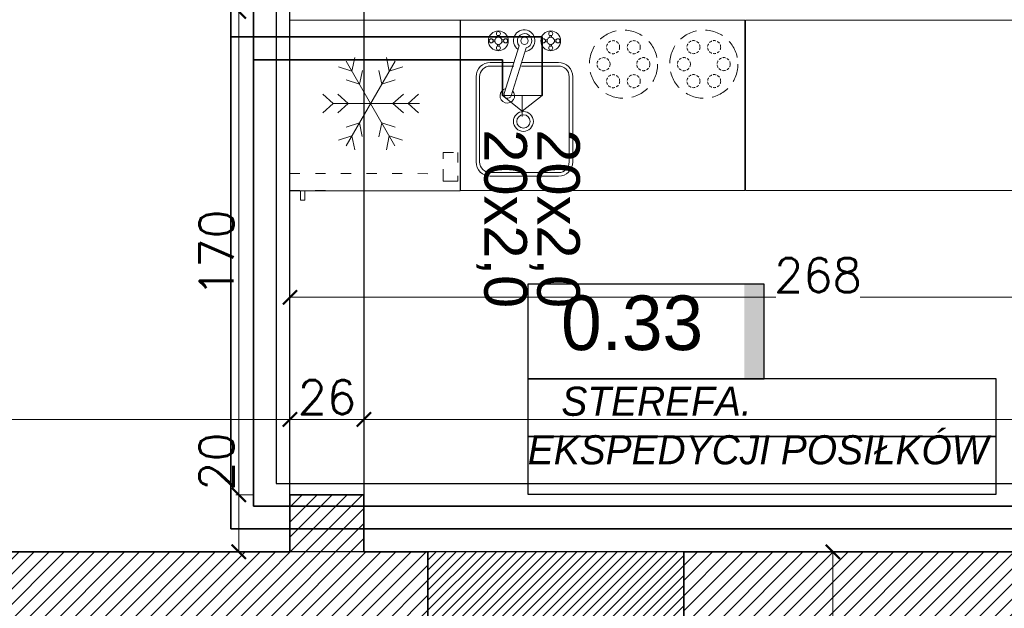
# Model space of a CAD drawing. Header units: millimetres. Extents: x -740 to 33545, y -26688 to 22494.
# Tile 104 of 256: x 9273 to 9620, y 10383 to 10590. Entities that reach past the tile are written whole.
import ezdxf
from ezdxf.lldxf.tags import DXFTag

# ---------------------------------------------------------------- set-up
doc = ezdxf.new("R2010")
doc.units = ezdxf.units.MM
doc.header["$MEASUREMENT"] = 0
for name, pattern in [('3_BUBZ07', [1.5, 1, -0.5]), ('ACAD_ISO03W100', [30, 12, -18]), ('DASHED2', [9.525, 6.35, -3.175])]:
    doc.linetypes.add(name, pattern=pattern)
doc.layers.get('Defpoints').update_dxf_attribs({"color": 252})
doc.layers.add('_I_EKO_PODKLAD 3', color=252, linetype='Continuous')
doc.layers.add('tabelki opis', color=252, linetype='Continuous')
for name, color, linetype, lineweight in [('_IS_EKO_Cyrkulacja', 6, 'Continuous', 30), ('_IS_EKO_opis', 7, 'Continuous', 18), ('_IS_EKO_W_Ciepła', 1, 'Continuous', 35), ('_IS_EKO_W_Urzadzenia', 7, 'Continuous', 15), ('_IS_EKO_woda_zimna', 5, 'Continuous', 35), ('A_istniejące ściany', 252, 'Continuous', 35), ('A_wyposażenie', 252, 'Continuous', 9), ('l. przekrojowa', 252, 'Continuous', 30), ('l.przerywana', 252, 'ICAD_ISO03W100', 5), ('l.wypełnien', 252, 'Continuous', 5), ('wymiarowanie', 252, 'Continuous', 9)]:
    doc.layers.add(name, color=color, linetype=linetype, lineweight=lineweight)
doc.styles.add('Arial', font='arial.ttf')
doc.styles.add('styl2', font='simplex.shx')
tags = doc.linetypes.add('ICAD_ISO03W100', pattern=[30, 12, -18]).pattern_tags.tags
tags[6:7] = [DXFTag(74, 4), DXFTag(75, 0), DXFTag(340, '0'), DXFTag(46, 1.0), DXFTag(50, 0.0), DXFTag(44, 0.0), DXFTag(45, 0.0)]
tags[4:5] = [DXFTag(74, 4), DXFTag(75, 0), DXFTag(340, '0'), DXFTag(46, 1.0), DXFTag(50, 0.0), DXFTag(44, 0.0), DXFTag(45, 0.0)]
doc.dimstyles.new('Skala 1-50', dxfattribs={"dimtxt": 12, "dimasz": 5, "dimexe": 1, "dimexo": 1, "dimgap": 1.5, "dimtad": 1, "dimdec": 1, "dimrnd": 0.5, "dimtxsty": 'styl2', "dimblk": 'ARCHTICK', "dimcen": 5, "dimadec": 0, "dimazin": 0, "dimtfac": 1, "dimtdec": 1, "dimtmove": 1, "dimatfit": 3, "dimldrblk": 'ARCHTICK', "dimfxl": 0, "dimlwd": -1, "dimlwe": -1, "dimarcsym": 0})

# ---------------------------------------------------------------- blocks, each defined once
blk = doc.blocks.new('_ArchTick')
at = {"color": 0, "linetype": 'ByBlock', "const_width": 0.15}
blk.add_lwpolyline([(-0.5, -0.5), (0.5, 0.5)], dxfattribs=at)
blk = doc.blocks.new('*D1187')
at = {"layer": 'Defpoints', "color": 0}
for p in [(9574.19, 10402.52), (9559.18, 10359.34), (9574.19, 10359.34)]:
    blk.add_point(p, dxfattribs=at)
at = {"layer": 'wymiarowanie', "color": 0}
for p, q in [((9564.18, 10402.52), (9558.18, 10402.52)), ((9559.18, 10402.52), (9559.18, 10359.34)), ((9564.18, 10359.34), (9558.18, 10359.34)), ((9559.18, 10359.34), (9559.18, 10326.72))]:
    blk.add_line(p, q, dxfattribs=at)
at = {"layer": 'wymiarowanie', "color": 0, "xscale": 5, "yscale": 5, "zscale": 5}
for p, rotation in [((9559.18, 10402.52), 90), ((9559.18, 10359.34), 270)]:
    blk.add_blockref('_ArchTick', p, dxfattribs=dict(at, rotation=rotation))
at = {"layer": 'wymiarowanie', "color": 0, "insert": (9551.38, 10336.94), "char_height": 12, "attachment_point": 5, "rotation": 90, "style": 'styl2'}
blk.add_mtext('43', dxfattribs=at)
blk = doc.blocks.new('A$C3D2D7F2A')
at = {"layer": '_I_EKO_PODKLAD 3', "lineweight": 13}
for p, q in [((46.42, 34), (16.42, 34)), ((46.42, 32.75), (16.42, 32.75)), ((11.42, 29), (11.42, 20.67)), ((12.67, 29), (12.67, 20.67)), ((50.17, 5), (50.17, 29)), ((51.42, 5), (51.42, 29)), ((11.42, 18.01), (11.42, 5)), ((12.67, 18.01), (12.67, 5)), ((16.42, 1.25), (46.42, 1.25)), ((16.42, 0), (46.42, 0))]:
    blk.add_line(p, q, dxfattribs=at)
at = {"layer": '_I_EKO_PODKLAD 3', "linetype": 'Continuous', "lineweight": 9}
for p, q in [((3.5, 27.37), (3.5, 28.06)), ((4.13, 27.38), (4.13, 28.06)), ((2.59, 26.48), (1.91, 26.48)), ((2.6, 25.84), (1.91, 25.84)), ((3.5, 24.93), (3.5, 24.25)), ((4.13, 24.94), (4.13, 24.25)), ((5.03, 26.48), (5.72, 26.48)), ((5.04, 25.84), (5.72, 25.84)), ((22.38, 24.12), (5.52, 18.82)), ((6.29, 16.4), (23.15, 21.7)), ((2.59, 8.06), (1.91, 8.06)), ((2.6, 7.43), (1.91, 7.43)), ((3.5, 8.96), (3.5, 9.65)), ((4.13, 8.97), (4.13, 9.65)), ((5.03, 8.06), (5.72, 8.06)), ((5.04, 7.43), (5.72, 7.43)), ((3.5, 6.52), (3.5, 5.84)), ((4.13, 6.53), (4.13, 5.84))]:
    blk.add_line(p, q, dxfattribs=at)
for centre, radius in [((3.81, 26.16), 3.49), ((3.81, 28.7), 0.71), ((1.27, 26.16), 0.71), ((3.81, 26.16), 1.27), ((3.81, 23.62), 0.71), ((6.35, 26.16), 0.71), ((3.81, 16.95), 1.27), ((3.81, 7.74), 3.49), ((3.81, 10.28), 0.71), ((1.27, 7.74), 0.71), ((3.81, 7.74), 1.27), ((6.35, 7.74), 0.71), ((3.81, 5.2), 0.71)]:
    blk.add_circle(centre, radius, dxfattribs=at)
at = {"layer": '_I_EKO_PODKLAD 3', "lineweight": 9}
for radius in [3.5, 2.35]:
    blk.add_circle((32.16, 17.35), radius, dxfattribs=at)
at = {"layer": '_I_EKO_PODKLAD 3', "lineweight": 13}
for centre, radius, start, end in [((16.42, 29), 5, 90, 180), ((16.42, 29), 3.75, 90, 180), ((46.42, 29), 5, 0, 90), ((46.42, 29), 3.75, 0, 90), ((16.42, 5), 5, 180, 270), ((16.42, 5), 3.75, 180, 270), ((46.42, 5), 5, 270, 0), ((46.42, 5), 3.75, 270, 0)]:
    blk.add_arc(centre, radius, start, end, dxfattribs=at)
at = {"layer": '_I_EKO_PODKLAD 3', "linetype": 'Continuous', "lineweight": 9}
for centre, radius, start, end in [((23.13, 23.02), 2.56, 227.2248, 167.6958), ((3.75, 17.08), 3.79, 34.7933, 355.5589), ((22.77, 22.91), 1.27, 287.4603, 107.4603), ((3.81, 16.95), 2.54, 47.8034, 347.2157)]:
    blk.add_arc(centre, radius, start, end, dxfattribs=at)
blk = doc.blocks.new('A$C176D455E')
at = {"layer": '_I_EKO_PODKLAD 3', "lineweight": 9}
for p, q in [((16.24, 30.32), (12.93, 34.01)), ((16.24, 30.32), (19.55, 34.01)), ((4.85, 23.74), (3.31, 28.45)), ((16.24, 25.02), (12.93, 28.71)), ((16.24, 0), (16.24, 30.32)), ((16.24, 25.02), (19.55, 28.71)), ((27.64, 23.74), (29.17, 28.45)), ((31.11, 8.58), (1.38, 25.75)), ((1.38, 8.58), (31.11, 25.75)), ((9.44, 21.09), (7.9, 25.8)), ((23.04, 21.09), (24.58, 25.8)), ((4.85, 23.74), (0, 22.72)), ((9.44, 21.09), (4.59, 20.07)), ((23.04, 21.09), (27.89, 20.07)), ((27.64, 23.74), (32.48, 22.72)), ((9.44, 13.24), (4.59, 14.26)), ((23.04, 13.24), (27.89, 14.26)), ((4.85, 10.59), (0, 11.61)), ((4.85, 10.59), (3.31, 5.88)), ((9.44, 13.24), (7.9, 8.53)), ((23.04, 13.24), (24.58, 8.53)), ((27.64, 10.59), (32.48, 11.61)), ((27.64, 10.59), (29.17, 5.88)), ((16.24, 9.31), (12.93, 5.62)), ((16.24, 9.31), (19.55, 5.62)), ((16.24, 4.01), (12.93, 0.32)), ((16.24, 4.01), (19.55, 0.32))]:
    blk.add_line(p, q, dxfattribs=at)
blk = doc.blocks.new('A$C740E6856')
at = {"layer": '_I_EKO_PODKLAD 3', "linetype": 'ACAD_ISO03W100', "lineweight": 13, "ltscale": 0.3}
for p, q in [((9.37, 60), (9.37, 6.02)), ((0, 54.74), (3.37, 54.74))]:
    blk.add_line(p, q, dxfattribs=at)
at = {"layer": '_I_EKO_PODKLAD 3', "lineweight": 13}
for p, q in [((3.37, 56.27), (0, 56.27)), ((0, 56.27), (0, 54.74))]:
    blk.add_line(p, q, dxfattribs=at)
at = {"layer": '_I_EKO_PODKLAD 3', "linetype": 'ACAD_ISO03W100', "lineweight": 13, "ltscale": 0.3}
blk.add_lwpolyline([(3.37, 0), (63.37, 0), (63.37, 60), (3.37, 60)], close=True, dxfattribs=at)
at = {"layer": '_I_EKO_PODKLAD 3', "linetype": 'ACAD_ISO03W100', "lineweight": 13, "ltscale": 0.5}
blk.add_lwpolyline([(8.65, 0.91), (6.75, 0.91), (6.75, 6.02), (10.98, 6.02)], dxfattribs=at)
at = {"layer": '_I_EKO_PODKLAD 3', "linetype": 'ACAD_ISO03W100', "lineweight": 13, "ltscale": 0.3}
blk.add_lwpolyline([(14.61, 6.02), (16.85, 6.02), (16.85, 0.91), (11.8, 0.91)], dxfattribs=at)
at = {"layer": '_I_EKO_PODKLAD 3'}
blk.add_blockref('A$C176D455E', (17.78, 14.41), dxfattribs=at)
blk = doc.blocks.new('*D2199')
at = {"layer": 'Defpoints', "color": 0}
for p in [(8932.19, 10460.6), (9368.19, 10460.6), (9368.19, 10449.07)]:
    blk.add_point(p, dxfattribs=at)
at = {"layer": 'wymiarowanie', "color": 0}
for p, q in [((8932.19, 10454.07), (8932.19, 10448.07)), ((9368.19, 10454.07), (9368.19, 10448.07)), ((8932.19, 10449.07), (9368.19, 10449.07))]:
    blk.add_line(p, q, dxfattribs=at)
at = {"layer": 'wymiarowanie', "color": 0, "xscale": 5, "yscale": 5, "zscale": 5, "rotation": 180}
blk.add_blockref('_ArchTick', (8932.19, 10449.07), dxfattribs=at)
at = {"layer": 'wymiarowanie', "color": 0, "xscale": 5, "yscale": 5, "zscale": 5}
blk.add_blockref('_ArchTick', (9368.19, 10449.07), dxfattribs=at)
at = {"layer": 'wymiarowanie', "color": 0, "insert": (9150.19, 10456.87), "char_height": 12, "attachment_point": 5, "style": 'styl2'}
blk.add_mtext('436', dxfattribs=at)
blk = doc.blocks.new('*D2200')
at = {"layer": 'Defpoints', "color": 0}
for p in [(9394.23, 10470.43), (9368.19, 10460.6), (9394.23, 10449.07)]:
    blk.add_point(p, dxfattribs=at)
at = {"layer": 'wymiarowanie', "color": 0}
for p, q in [((9368.19, 10454.07), (9368.19, 10448.07)), ((9394.23, 10454.07), (9394.23, 10448.07)), ((9368.19, 10449.07), (9394.23, 10449.07))]:
    blk.add_line(p, q, dxfattribs=at)
at = {"layer": 'wymiarowanie', "color": 0, "xscale": 5, "yscale": 5, "zscale": 5, "rotation": 180}
blk.add_blockref('_ArchTick', (9368.19, 10449.07), dxfattribs=at)
at = {"layer": 'wymiarowanie', "color": 0, "xscale": 5, "yscale": 5, "zscale": 5}
blk.add_blockref('_ArchTick', (9394.23, 10449.07), dxfattribs=at)
at = {"layer": 'wymiarowanie', "color": 0, "insert": (9381.21, 10456.87), "char_height": 12, "attachment_point": 5, "style": 'styl2'}
blk.add_mtext('26', dxfattribs=at)
blk = doc.blocks.new('*D2201')
at = {"layer": 'Defpoints', "color": 0}
for p in [(9736.23, 10475.54), (9394.23, 10470.43), (9736.23, 10449.07)]:
    blk.add_point(p, dxfattribs=at)
at = {"layer": 'wymiarowanie', "color": 0}
for p, q in [((9394.23, 10454.07), (9394.23, 10448.07)), ((9736.23, 10454.07), (9736.23, 10448.07)), ((9394.23, 10449.07), (9628.06, 10449.07)), ((9736.23, 10449.07), (9657.62, 10449.07))]:
    blk.add_line(p, q, dxfattribs=at)
at = {"layer": 'wymiarowanie', "color": 0, "xscale": 5, "yscale": 5, "zscale": 5, "rotation": 180}
blk.add_blockref('_ArchTick', (9394.23, 10449.07), dxfattribs=at)
at = {"layer": 'wymiarowanie', "color": 0, "xscale": 5, "yscale": 5, "zscale": 5}
blk.add_blockref('_ArchTick', (9736.23, 10449.07), dxfattribs=at)
at = {"layer": 'wymiarowanie', "color": 0, "insert": (9642.84, 10456.87), "char_height": 12, "attachment_point": 5, "style": 'styl2'}
blk.add_mtext('342', dxfattribs=at)
blk = doc.blocks.new('*D2580')
at = {"layer": 'Defpoints', "color": 0}
for p in [(9368.19, 10569.46), (9636.23, 10569.46), (9636.23, 10492)]:
    blk.add_point(p, dxfattribs=at)
at = {"layer": 'wymiarowanie', "color": 0}
for p, q in [((9368.19, 10497), (9368.19, 10491)), ((9636.23, 10497), (9636.23, 10491)), ((9368.19, 10492), (9539.11, 10492)), ((9636.23, 10492), (9568.8, 10492))]:
    blk.add_line(p, q, dxfattribs=at)
at = {"layer": 'wymiarowanie', "color": 0, "xscale": 5, "yscale": 5, "zscale": 5, "rotation": 180}
blk.add_blockref('_ArchTick', (9368.19, 10492), dxfattribs=at)
at = {"layer": 'wymiarowanie', "color": 0, "xscale": 5, "yscale": 5, "zscale": 5}
blk.add_blockref('_ArchTick', (9636.23, 10492), dxfattribs=at)
at = {"layer": 'wymiarowanie', "color": 0, "insert": (9553.95, 10499.8), "char_height": 12, "attachment_point": 5, "style": 'styl2'}
blk.add_mtext('268', dxfattribs=at)
blk = doc.blocks.new('*D2717')
at = {"layer": 'Defpoints', "color": 0}
for p in [(9368.19, 10592.52), (9350.2, 10422.52), (9368.19, 10422.52)]:
    blk.add_point(p, dxfattribs=at)
at = {"layer": 'wymiarowanie', "color": 0}
for p, q in [((9355.2, 10592.52), (9349.2, 10592.52)), ((9350.2, 10592.52), (9350.2, 10422.52)), ((9355.2, 10422.52), (9349.2, 10422.52))]:
    blk.add_line(p, q, dxfattribs=at)
at = {"layer": 'wymiarowanie', "color": 0, "xscale": 5, "yscale": 5, "zscale": 5}
for p, rotation in [((9350.2, 10592.52), 90), ((9350.2, 10422.52), 270)]:
    blk.add_blockref('_ArchTick', p, dxfattribs=dict(at, rotation=rotation))
at = {"layer": 'wymiarowanie', "color": 0, "insert": (9342.4, 10507.52), "char_height": 12, "attachment_point": 5, "rotation": 90, "style": 'styl2'}
blk.add_mtext('170', dxfattribs=at)
blk = doc.blocks.new('*D2718')
at = {"layer": 'Defpoints', "color": 0}
for p in [(9368.19, 10422.52), (9350.2, 10402.52), (9368.19, 10402.52)]:
    blk.add_point(p, dxfattribs=at)
at = {"layer": 'wymiarowanie', "color": 0}
for p, q in [((9355.2, 10422.52), (9349.2, 10422.52)), ((9350.2, 10422.52), (9350.2, 10402.52)), ((9355.2, 10402.52), (9349.2, 10402.52))]:
    blk.add_line(p, q, dxfattribs=at)
at = {"layer": 'wymiarowanie', "color": 0, "xscale": 5, "yscale": 5, "zscale": 5}
for p, rotation in [((9350.2, 10422.52), 90), ((9350.2, 10402.52), 270)]:
    blk.add_blockref('_ArchTick', p, dxfattribs=dict(at, rotation=rotation))
at = {"layer": 'wymiarowanie', "color": 0, "insert": (9342.4, 10434.24), "char_height": 12, "attachment_point": 5, "rotation": 90, "style": 'styl2'}
blk.add_mtext('20', dxfattribs=at)

msp = doc.modelspace()

# ---------------------------------------------------------------- hatches: boundary and pattern name
at = {"layer": 'l.wypełnien'}
h = msp.add_hatch(dxfattribs=at)
h.set_pattern_fill('ANSI31', color=256, scale=30, style=0)
h.paths.add_polyline_path([(8887.19, 10284.84), (8887.19, 10539.8), (8932.19, 10539.8), (8932.19, 10402.52), (9059.57, 10402.52), (9368.19, 10402.52), (9394.23, 10402.52), (9416.72, 10402.52), (9416.72, 10359.34), (9405.31, 10359.34), (9376.25, 10359.34), (8932.19, 10359.34), (8932.19, 10284.84)])
h.paths.add_polyline_path([(9871.19, 10801.99), (9871.19, 10791.99), (9878.23, 10791.99), (9890.23, 10791.99), (10052.23, 10791.99), (10052.23, 10564.52), (10066.23, 10564.52), (10066.23, 10706), (10066.23, 10711.93), (10066.23, 10711.98), (10066.23, 10728.73), (10066.23, 10765.23), (10066.23, 10776), (10066.23, 10781.93), (10066.23, 10781.98), (10066.23, 10781.93), (10066.23, 10776), (10066.22, 10776), (10066.23, 10781.93), (10066.23, 10781.98), (10066.23, 10791.99), (10125.49, 10791.99), (10125.49, 10808.08), (10125.49, 10819.93), (10125.49, 10834.32), (10058.81, 10834.32), (9924.19, 10834.32), (9924.19, 10862.32), (9879.19, 10862.32), (9879.19, 10834.32), (9871.19, 10834.32), (9871.19, 10801.99)])
h.paths.add_polyline_path([(9570.47, 10794.52), (9731.23, 10794.52), (9731.23, 10731.52), (9748.23, 10731.52), (9748.23, 10793.99), (9768.19, 10793.99), (9768.19, 10801.99), (9781.19, 10801.99), (9781.19, 10834.32), (9769.78, 10834.32), (9645.19, 10834.32), (9645.19, 10833.52), (9604.19, 10833.52), (9570.47, 10833.52)])
h.paths.add_polyline_path([(9394.23, 10794.52), (9428.47, 10794.52), (9428.47, 10833.52), (9388.19, 10833.52), (9388.19, 10794.52), (9394.23, 10794.52)])
h.paths.add_polyline_path([(9428.47, 10794.52), (9428.47, 10833.52), (9448.47, 10833.52), (9448.47, 10794.52)])
h.paths.add_polyline_path([(9550.47, 10794.52), (9570.47, 10794.52), (9570.47, 10833.52), (9550.47, 10833.52)])
h.paths.add_polyline_path([(9368.19, 10794.52), (9388.19, 10794.52), (9388.19, 10833.52), (9368.19, 10833.52)])
h.paths.add_polyline_path([(9604.19, 10833.52), (9604.19, 10849.32), (9645.19, 10849.32), (9645.19, 10833.52)])
h.paths.add_polyline_path([(9368.19, 10422.52), (9368.19, 10402.52), (9394.23, 10402.52), (9394.23, 10422.52)])
h.paths.add_polyline_path([(9368.19, 10774.52), (9394.23, 10774.52), (9394.23, 10794.52), (9368.19, 10794.52)])
h = msp.add_hatch(dxfattribs=at)
h.set_pattern_fill('ANSI31', color=256, scale=20, style=0)
h.paths.add_polyline_path([(9416.72, 10402.52), (9416.72, 10359.34), (9506.72, 10359.34), (9506.72, 10402.52), (9417.07, 10402.52)])
h = msp.add_hatch(dxfattribs=at)
h.set_pattern_fill('ANSI31', color=256, scale=30, style=0)
h.paths.add_polyline_path([(10179.68, 10402.52), (10279.59, 10402.52), (10279.59, 10396.52), (10273.59, 10396.52), (10273.59, 10123.69), (10279.59, 10126.48), (10279.59, 10017.29), (10316.23, 10017.29), (10316.23, 9992.74), (10279.59, 9992.74), (10279.59, 9927.76), (10254.19, 9927.76), (10254.19, 10359.34), (10179.68, 10359.34)])
h.paths.add_polyline_path([(10260.11, 10246.37), (10272.71, 10246.37), (10272.71, 10279.87), (10260.11, 10279.87)], flags=24)
h.paths.add_polyline_path([(10504.8, 10309.84), (10504.8, 10297.84), (10504.8, 10254.75), (10504.8, 10017.29), (10504.8, 9992.74), (10504.8, 9927.76), (10529.35, 9927.76), (10529.35, 10281.34), (10542.35, 10281.34), (10542.35, 10359.34), (10636.35, 10359.34), (10635.51, 10402.52), (10504.8, 10402.52), (10504.8, 10396.52)])
h.paths.add_polyline_path([(10504.8, 10396.52), (10510.8, 10396.52), (10510.8, 10309.84), (10504.8, 10309.84)], flags=16)
h.paths.add_polyline_path([(10504.8, 10392.52), (10504.8, 10309.84), (10510.8, 10309.84), (10510.8, 10396.52), (10504.8, 10396.52)], flags=0)
h.paths.add_polyline_path([(10515.95, 10326.34), (10515.95, 10347.34), (10530.35, 10347.34), (10530.35, 10326.34)], flags=16)
h.paths.add_polyline_path([(10515.95, 10347.34), (10515.95, 10326.34), (10530.35, 10326.34), (10530.35, 10347.34)], flags=0)
h.paths.add_polyline_path([(10515.95, 10297.84), (10515.95, 10293.34), (10530.35, 10293.34), (10530.35, 10314.34), (10515.95, 10314.34), (10515.95, 10309.84)], flags=16)
h.paths.add_polyline_path([(10515.95, 10297.84), (10515.95, 10309.84), (10515.95, 10314.34), (10530.35, 10314.34), (10530.35, 10293.34), (10515.95, 10293.34)], flags=0)
h.paths.add_polyline_path([(10504.8, 10254.75), (10504.8, 10297.84), (10510.8, 10297.84), (10510.8, 10254.75)], flags=16)
h.paths.add_polyline_path([(10510.8, 10254.75), (10510.8, 10297.84), (10504.8, 10297.84), (10504.8, 10259.75), (10504.8, 10254.75)], flags=0)
h.paths.add_polyline_path([(10504.8, 10297.84), (10510.8, 10297.84), (10510.8, 10309.84), (10504.8, 10309.84)], flags=16)
h.paths.add_polyline_path([(10504.8, 10309.84), (10510.8, 10309.84), (10510.8, 10297.84), (10504.8, 10297.84)], flags=0)
h.paths.add_polyline_path([(10510.8, 10309.84), (10515.95, 10309.84), (10515.95, 10297.84), (10510.8, 10297.84)], flags=16)
h.paths.add_polyline_path([(10510.84, 10326.02), (10523.45, 10326.02), (10523.45, 10359.52), (10510.84, 10359.52)], flags=8)
h.paths.add_polyline_path([(10510.84, 10326.02), (10523.45, 10326.02), (10523.45, 10359.52), (10510.84, 10359.52)], flags=8)
h.paths.add_polyline_path([(9506.72, 10359.34), (9506.72, 10402.52), (9858.19, 10402.52), (9858.19, 10359.34)])
h.paths.add_polyline_path([(10000.19, 10359.34), (10089.09, 10359.34), (10089.09, 10402.52), (10000.19, 10402.52)])
h.paths.add_polyline_path([(10273.59, 10123.69), (10273.59, 10396.52), (10279.59, 10396.52), (10279.59, 10359.34), (10279.59, 10126.48)])
h.paths.add_polyline_path([(10372.72, 9992.74), (10372.72, 10017.29), (10316.23, 10017.29), (10316.23, 9992.74)])
h.paths.add_polyline_path([(9858.19, 10359.34), (9858.19, 10402.52), (9878.19, 10402.52), (9878.19, 10359.34)])
h.paths.add_polyline_path([(10000.19, 10359.34), (10000.19, 10402.52), (9980.19, 10402.52), (9980.19, 10359.34)])
h.paths.add_polyline_path([(10279.59, 9907.76), (10279.59, 9927.76), (10254.19, 9927.76), (10254.19, 9907.76)])
h.paths.add_polyline_path([(10529.35, 9907.76), (10529.35, 9927.76), (10504.8, 9927.76), (10504.8, 9907.76)])
h.paths.add_polyline_path([(10494.8, 10017.29), (10494.8, 9992.74), (10504.8, 9992.74), (10504.8, 10017.29)])
at = {"layer": 'tabelki opis'}
msp.add_hatch(color=256, dxfattribs=at).paths.add_polyline_path([(9535.02, 10463.33), (9535.02, 10496.59), (9528.06, 10496.59), (9528.06, 10463.33)])

# ---------------------------------------------------------------- linework, layer by layer
at = {"layer": '_IS_EKO_Cyrkulacja'}
for p, q in [((9363.39, 10775.52), (9363.39, 10426.49)), ((9363.39, 10426.49), (10230.19, 10426.5))]:
    msp.add_line(p, q, dxfattribs=at)
at = {"layer": '_IS_EKO_W_Ciepła'}
for p, q in [((9355.39, 10783.52), (9355.39, 10418.52)), ((9442.94, 10575.58), (9355.39, 10575.58)), ((9355.39, 10418.52), (10238.19, 10418.52))]:
    msp.add_line(p, q, dxfattribs=at)
at = {"layer": '_IS_EKO_W_Ciepła', "linetype": 'ByBlock'}
msp.add_line((9442.95, 10562.99), (9442.94, 10575.58), dxfattribs=at)
at = {"layer": '_IS_EKO_W_Urzadzenia'}
for p, q in [((9442.95, 10562.99), (9456.94, 10562.99)), ((9442.95, 10562.99), (9449.95, 10557.45)), ((9449.95, 10557.45), (9456.94, 10562.99)), ((9449.95, 10562.97), (9449.95, 10555.59))]:
    msp.add_line(p, q, dxfattribs=at)
at = {"layer": '_IS_EKO_woda_zimna'}
for p, q in [((9347.39, 10791.52), (9347.39, 10410.52)), ((9456.94, 10583.58), (9347.39, 10583.58)), ((9347.39, 10410.52), (10246.19, 10410.52))]:
    msp.add_line(p, q, dxfattribs=at)
at = {"layer": '_IS_EKO_woda_zimna', "linetype": 'ByBlock'}
msp.add_line((9456.94, 10562.99), (9456.94, 10583.58), dxfattribs=at)
at = {"layer": 'A_istniejące ściany'}
for points in [[(9394.23, 10402.52), (9394.23, 10422.52), (9368.19, 10422.52), (9368.19, 10402.52)], [(9368.19, 10402.52), (9059.57, 10402.52), (8932.19, 10402.52)], [(9417.07, 10402.52), (9394.23, 10402.52)], [(9506.72, 10402.52), (9506.72, 10359.34)], [(9878.19, 10402.52), (9506.72, 10402.52)]]:
    msp.add_lwpolyline(points, dxfattribs=at)
at = {"layer": 'A_istniejące ściany', "ltscale": 15}
msp.add_lwpolyline([(9405.31, 10402.52), (9416.72, 10402.52), (9416.72, 10359.34), (9405.31, 10359.34)], dxfattribs=at)
at = {"layer": 'A_wyposażenie', "ltscale": 2}
msp.add_line((9428.19, 10529.52), (9465.19, 10529.52), dxfattribs=at)
msp.add_line((9428.19, 10529.52), (9465.19, 10529.52), dxfattribs=at)
at = {"layer": 'A_wyposażenie'}
for points in [[(9368.19, 10589.52), (9428.15, 10589.52), (9428.15, 10529.48), (9368.19, 10529.48)], [(9528.47, 10529.52), (9636.23, 10529.52), (9636.23, 10589.48), (9528.47, 10589.48)]]:
    msp.add_lwpolyline(points, close=True, dxfattribs=at)
msp.add_lwpolyline([(9428.19, 10529.52), (9528.19, 10529.52), (9528.19, 10589.52), (9428.19, 10589.52), (9428.19, 10529.52)], dxfattribs=at)
at = {"layer": 'A_wyposażenie', "linetype": 'DASHED2'}
for centre in [(9485.53, 10573.99), (9485.53, 10573.99), (9513.8, 10574.01), (9513.8, 10574.01)]:
    msp.add_circle(centre, 12, dxfattribs=at)
at = {"layer": 'A_wyposażenie', "linetype": '3_BUBZ07'}
for centre in [(9481.89, 10579.97), (9481.89, 10579.97), (9489.17, 10579.97), (9489.17, 10579.97), (9510.16, 10579.99), (9510.16, 10579.99), (9517.43, 10579.99), (9517.43, 10579.99), (9478.53, 10573.99), (9478.53, 10573.99), (9492.53, 10574), (9492.53, 10574), (9506.8, 10574), (9506.8, 10574), (9520.8, 10574.01), (9520.8, 10574.01), (9481.9, 10568.01), (9481.9, 10568.01), (9489.17, 10568.01), (9489.17, 10568.01), (9510.16, 10568.03), (9510.16, 10568.03), (9517.44, 10568.03), (9517.44, 10568.03)]:
    msp.add_circle(centre, 2.3, dxfattribs=at)
at = {"layer": 'l. przekrojowa'}
msp.add_lwpolyline([(9416.72, 10359.34), (9506.72, 10359.34), (9506.72, 10402.52), (9416.72, 10402.52)], close=True, dxfattribs=at)
at = {"layer": 'l.przerywana', "lineweight": 30, "ltscale": 0.5}
msp.add_lwpolyline([(9368.19, 10794.52), (9394.23, 10794.52), (9394.23, 10402.52), (9368.19, 10402.52)], close=True, dxfattribs=at)
at = {"layer": 'tabelki opis'}
for points in [[(9535.02, 10496.59), (9451.86, 10496.59), (9451.86, 10463.33), (9535.02, 10463.33), (9535.02, 10496.59)], [(9451.86, 10443.05), (9616.6, 10443.05), (9616.6, 10463.33), (9451.86, 10463.33), (9451.86, 10443.05)], [(9451.86, 10422.78), (9616.6, 10422.78), (9616.6, 10443.05), (9451.86, 10443.05), (9451.86, 10422.78)]]:
    msp.add_lwpolyline(points, dxfattribs=at)

# ---------------------------------------------------------------- block references
at = {"layer": 'A_wyposażenie', "rotation": 89.96165578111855}
msp.add_blockref('A$C740E6856', (9428.14, 10526.11), dxfattribs=at)
at = {"layer": 'A_wyposażenie', "xscale": -0.9999999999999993, "rotation": 90.00000000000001}
msp.add_blockref('A$C3D2D7F2A', (9467.69, 10586.02), dxfattribs=at)
msp.add_blockref('A$C3D2D7F2A', (9467.69, 10586.02), dxfattribs=at)

# ---------------------------------------------------------------- texts
at = {"layer": '_IS_EKO_opis', "color": 1, "insert": (9451.58, 10551.09), "char_height": 15, "width": 58.847, "attachment_point": 1, "rotation": 270, "style": 'Arial'}
msp.add_mtext('20x2,0', dxfattribs=at)
at = {"layer": '_IS_EKO_opis', "color": 5, "insert": (9470.19, 10551.09), "char_height": 15, "width": 58.847, "attachment_point": 1, "rotation": 270, "style": 'Arial'}
msp.add_mtext('20x2,0', dxfattribs=at)
at = {"layer": 'tabelki opis', "attachment_point": 1}
for s, insert, char_height, width in [('{\\fCentury Gothic|b0|i0|c238|p34;0.33}', (9463.59, 10492.64), 19.2, 56.7), ('\\pi11.48160;{\\fCentury Gothic|b0|i1|c238|p34;STEREFA. EKSPEDYCJI }\\pi11.82976;{\\fCentury Gothic|b0|i1|c238|p34;POSIŁKÓW}', (9451.86, 10460.57), 10.24, 164.736)]:
    msp.add_mtext(s, dxfattribs=dict(at, insert=insert, char_height=char_height, width=width))

# ---------------------------------------------------------------- dimensions: what is measured, and where the dimension line sits
at = {"layer": 'wymiarowanie'}
dim = msp.add_linear_dim(base=(9350.2, 10422.52), p1=(9368.19, 10592.52), p2=(9368.19, 10422.52), angle=90, dimstyle='Skala 1-50', dxfattribs=at)
dim.commit()
dim.dimension.update_dxf_attribs({"geometry": '*D2717', "text_midpoint": (9342.4, 10507.52)})
for base, p1, p2, picture, middle in [((9636.23, 10492), (9368.19, 10569.46), (9636.23, 10569.46), '*D2580', (9553.95, 10492)), ((9736.23, 10449.07), (9394.23, 10470.43), (9736.23, 10475.54), '*D2201', (9642.84, 10449.07))]:
    dim = msp.add_linear_dim(base=base, p1=p1, p2=p2, dimstyle='Skala 1-50', dxfattribs=at)
    dim.commit()
    dim.dimension.update_dxf_attribs({"geometry": picture, "text_midpoint": middle, "dimtype": 160})
for base, p1, p2, picture, middle in [((9394.23, 10449.07), (9368.19, 10460.6), (9394.23, 10470.43), '*D2200', (9381.21, 10456.87)), ((9368.19, 10449.07), (8932.19, 10460.6), (9368.19, 10460.6), '*D2199', (9150.19, 10456.87))]:
    dim = msp.add_linear_dim(base=base, p1=p1, p2=p2, dimstyle='Skala 1-50', dxfattribs=at)
    dim.commit()
    dim.dimension.update_dxf_attribs({"geometry": picture, "text_midpoint": middle})
for base, p1, p2, picture, middle in [((9350.2, 10402.52), (9368.19, 10422.52), (9368.19, 10402.52), '*D2718', (9350.2, 10434.24)), ((9559.18, 10359.34), (9574.19, 10402.52), (9574.19, 10359.34), '*D1187', (9559.18, 10336.94))]:
    dim = msp.add_linear_dim(base=base, p1=p1, p2=p2, angle=90, dimstyle='Skala 1-50', dxfattribs=at)
    dim.commit()
    dim.dimension.update_dxf_attribs({"geometry": picture, "text_midpoint": middle, "dimtype": 160})

doc.saveas('drawing.dxf')
